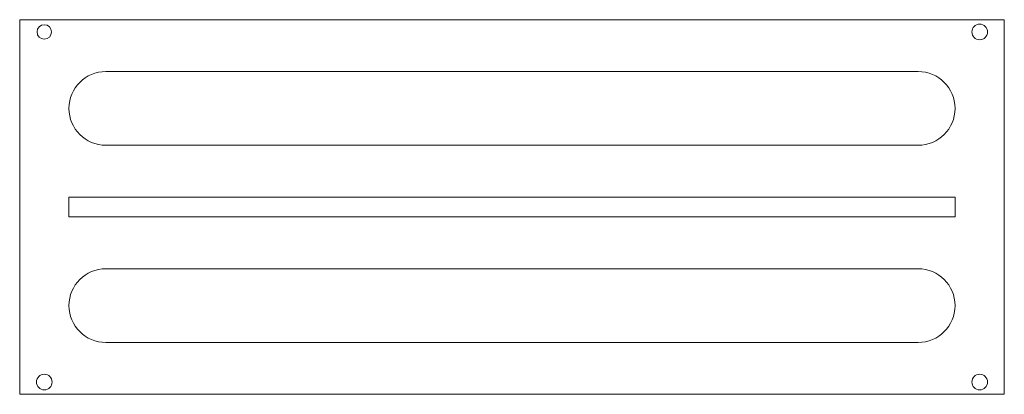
# Model space of a CAD drawing. Header units: millimetres. Extents: x 0 to 200, y 0 to 76.
import ezdxf

# ---------------------------------------------------------------- set-up
doc = ezdxf.new("R2010")
doc.units = ezdxf.units.MM

msp = doc.modelspace()

# ---------------------------------------------------------------- linework, layer by layer
at = {"color": 7, "linetype": 'Continuous', "lineweight": 15}
for p, q in [((200, 76.2), (0, 76.2)), ((0, 76.2), (0, 0)), ((200, 0), (200, 76.2)), ((182.5, 65.65), (17.5, 65.65)), ((17.5, 50.65), (182.5, 50.65)), ((190, 40.1), (10, 40.1)), ((10, 40.1), (10, 36.1)), ((190, 36.1), (190, 40.1)), ((10, 36.1), (190, 36.1)), ((182.5, 25.55), (17.5, 25.55)), ((17.5, 10.55), (182.5, 10.55)), ((0, 0), (200, 0))]:
    msp.add_line(p, q, dxfattribs=at)
for centre, radius in [((5, 73.7), 1.47), ((195, 73.7), 1.59), ((5, 2.5), 1.59), ((195, 2.5), 1.59)]:
    msp.add_circle(centre, radius, dxfattribs=at)
for centre, start, end in [((17.5, 58.15), 90, 270), ((182.5, 58.15), 270, 90), ((17.5, 18.05), 90, 270), ((182.5, 18.05), 270, 90)]:
    msp.add_arc(centre, 7.5, start, end, dxfattribs=at)

doc.saveas('drawing.dxf')
